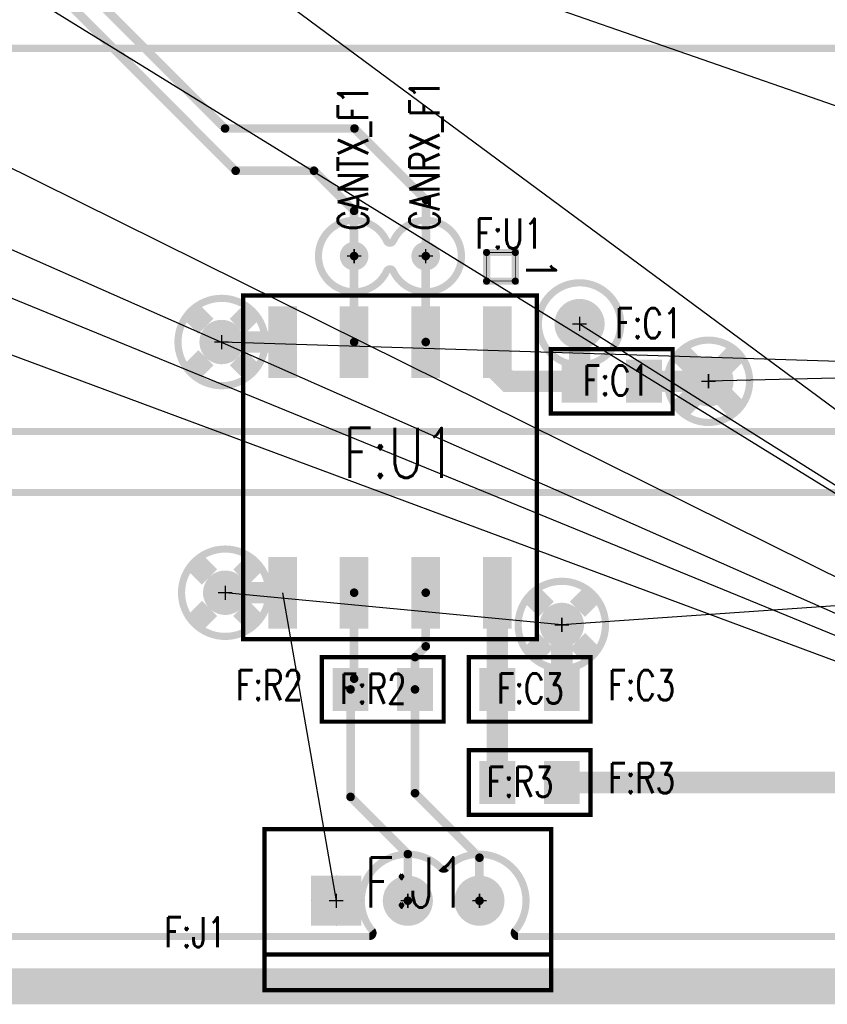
# Model space of a CAD drawing. Extents: x -4.8 to 11.7, y -3.6 to 8.1.
# Tile 19 of 53: x 3 to 4.1, y -0.3 to 1. Entities that reach past the tile are written whole.
import ezdxf

# ---------------------------------------------------------------- set-up
doc = ezdxf.new("R2010")
doc.units = 0
for name, pattern in [('SIG_109', [2, 1, 1]), ('SIG_110', [2, 1, 1]), ('SIG_111', [2, 1, 1]), ('SIG_115', [2, 1, 1]), ('SIG_118', [2, 1, 1]), ('SIG_119', [2, 1, 1]), ('SIG_122', [2, 1, 1]), ('SIG_123', [2, 1, 1]), ('SIG_59', [2, 1, 1]), ('SIG_60', [2, 1, 1])]:
    doc.linetypes.add(name, pattern=pattern)
for name, color, linetype in [('2D_LINE_02', 231, 'CONTINUOUS'), ('2D_LINE_03', 112, 'CONTINUOUS'), ('BOARD_OUTLINE_00', 254, 'CONTINUOUS'), ('DRIL_NPLTE_THRU_01', 16, 'CONTINUOUS'), ('DRIL_NPLTE_THRU_04', 176, 'CONTINUOUS'), ('DRIL_PLTE_THRU_01', 16, 'CONTINUOUS'), ('DRIL_PLTE_THRU_04', 176, 'CONTINUOUS'), ('DRIL_SYMBOL', 254, 'CONTINUOUS'), ('LINK_00', 2, 'CONTINUOUS'), ('PADS_BOT', 5, 'CONTINUOUS'), ('PADS_INNER', 1, 'CONTINUOUS'), ('PADS_TOP', 1, 'CONTINUOUS'), ('PART_NAME_123', 255, 'CONTINUOUS'), ('PART_NAME_129', 2, 'CONTINUOUS'), ('PART_TOP_2DLINE_123', 255, 'CONTINUOUS'), ('PART_TOP_2DLINE_129', 2, 'CONTINUOUS'), ('PART_TOP_COPPER_123', 255, 'CONTINUOUS'), ('PART_TOP_COPPER_129', 2, 'CONTINUOUS'), ('PART_TOP_TEXT_123', 255, 'CONTINUOUS'), ('PART_TOP_TEXT_129', 2, 'CONTINUOUS'), ('POUR_OUTLINE_04', 5, 'CONTINUOUS'), ('POUR_PADTHERM_04', 5, 'CONTINUOUS'), ('POUR_VIATHERM_04', 5, 'CONTINUOUS'), ('POUR_VOID_04', 5, 'CONTINUOUS'), ('TRACE_01', 1, 'CONTINUOUS'), ('VIAPTS', 56, 'CONTINUOUS')]:
    doc.layers.add(name, color=color, linetype=linetype)
doc.styles.add('W0$001', font='simplex', dxfattribs={"width": 0.75})
doc.styles.add('W0$006', font='simplex', dxfattribs={"width": 0.75})
doc.styles.add('W0$008', font='simplex', dxfattribs={"width": 0.75})

# ---------------------------------------------------------------- blocks, each defined once
blk = doc.blocks.new('BOARD_1')
at = {"layer": 'BOARD_OUTLINE_00', "const_width": 0.01}
blk.add_lwpolyline([(0.0943, 1.2005), (7.4193, 1.2005), (7.4193, -5.5995), (0.0943, -5.5995)], close=True, dxfattribs=at)
blk = doc.blocks.new('DRAWING_167')
at = {"layer": '2D_LINE_02', "const_width": 0.05}
blk.add_lwpolyline([(0.0943, 1.2005), (7.4193, 1.2005), (7.4193, -5.5995), (0.0943, -5.5995)], close=True, dxfattribs=at)
blk = doc.blocks.new('DRAWING_168')
at = {"layer": '2D_LINE_03', "const_width": 0.05}
blk.add_lwpolyline([(0.0943, 1.2005), (7.4193, 1.2005), (7.4193, -5.5995), (0.0943, -5.5995)], close=True, dxfattribs=at)
blk = doc.blocks.new('DRAWING_170')
at = {"layer": '2D_LINE_03', "const_width": 0.025}
blk.add_lwpolyline([(-0.015, 0.035), (-0.425, 0.035), (-0.425, 1.63), (-4.145, 1.63), (-4.145, 1.18), (-5.3905, 1.18), (-5.3905, -0.1697), (-0.015, -0.1697)], close=True, dxfattribs=at)
blk = doc.blocks.new('POUR_VOID_15')
at = {"layer": 'POUR_VOID_04', "const_width": 0.01}
blk.add_lwpolyline([(-14.4511, -18.7749, 1), (-14.3291, -18.7749, 1)], format="xyb", close=True, dxfattribs=at)
blk = doc.blocks.new('POUR_VOID_14')
at = {"layer": 'POUR_VOID_04', "const_width": 0.01}
blk.add_lwpolyline([(-14.1506, -18.6341, -4.582482), (-14.1506, -18.6757, 0.641737), (-14.1596, -18.6757, -4.582482), (-14.1596, -18.6341, 0.641737)], format="xyb", close=True, dxfattribs=at)
blk = doc.blocks.new('POUR_VOID_13')
at = {"layer": 'POUR_VOID_04', "const_width": 0.01}
blk.add_lwpolyline([(-13.9478, -18.7497, 1), (-13.8328, -18.7497, 1)], format="xyb", close=True, dxfattribs=at)
blk = doc.blocks.new('POUR_VOID_12')
at = {"layer": 'POUR_VOID_04', "const_width": 0.01}
blk.add_lwpolyline([(-13.7678, -18.8297, 1), (-13.6528, -18.8297, 1)], format="xyb", close=True, dxfattribs=at)
blk = doc.blocks.new('POUR_VOID_11')
at = {"layer": 'POUR_VOID_04', "const_width": 0.01}
blk.add_lwpolyline([(-13.0638, -18.7811, -1.693374), (-13.1864, -18.7811, 0.323385), (-13.1871, -18.7753, -0.18899), (-13.1951, -18.7549), (-13.1951, -18.6749, -0.414214), (-13.1651, -18.6449), (-13.0851, -18.6449, -0.414214), (-13.0551, -18.6749), (-13.0551, -18.7549, -0.18899), (-13.0631, -18.7753, 0.323385)], format="xyb", close=True, dxfattribs=at)
blk = doc.blocks.new('POUR_OUTLINE_10')
at = {"layer": 'POUR_OUTLINE_04', "const_width": 0.01}
blk.add_lwpolyline([(-12.9402, -18.3699, 0.416904), (-12.9452, -18.3649), (-14.7952, -18.3649, 0.411529), (-14.8002, -18.3699), (-14.805, -18.8949, 0.416904), (-14.8, -18.8999), (-12.95, -18.8999, 0.411529), (-12.945, -18.8949), (-12.9413, -18.4952, 0.196077), (-12.9427, -18.4917, -0.032027), (-12.9452, -18.4887, 0.423181), (-12.9523, -18.4878, -2.06214), (-12.9523, -18.392, 0.423181), (-12.9452, -18.3911, -0.042371), (-12.9419, -18.3872, 0.202045), (-12.9403, -18.3837)], format="xyb", close=True, dxfattribs=at)
for name in ['POUR_VOID_14', 'POUR_VOID_11', 'POUR_VOID_13', 'POUR_VOID_15', 'POUR_VOID_12']:
    blk.add_blockref(name, (0, 0))
blk = doc.blocks.new('POUR_PADTHERM_60')
at = {"layer": 'POUR_PADTHERM_04', "const_width": 0.015}
for points in [[(-13.1693, -18.8697), (-13.1481, -18.8485, 1), (-13.1587, -18.8379), (-13.1799, -18.8591, 1), (-13.1693, -18.8697)], [(-13.0703, -18.8591), (-13.0915, -18.8379, 1), (-13.1021, -18.8485), (-13.0809, -18.8697, 1), (-13.0703, -18.8591)]]:
    blk.add_lwpolyline(points, format="xyb", dxfattribs=at)
blk = doc.blocks.new('POUR_VIATHERM_61')
at = {"layer": 'POUR_VIATHERM_04', "const_width": 0.03}
for points in [[(-14.4332, -18.7318), (-14.412, -18.753)], [(-14.347, -18.7318), (-14.3682, -18.753)], [(-14.4332, -18.818), (-14.412, -18.7968)], [(-14.347, -18.818), (-14.3682, -18.7968)]]:
    blk.add_lwpolyline(points, dxfattribs=at)
blk = doc.blocks.new('POUR_VIATHERM_62')
at = {"layer": 'POUR_VIATHERM_04', "const_width": 0.03}
for points in [[(-13.751, -18.789), (-13.7297, -18.8103)], [(-13.6696, -18.789), (-13.6909, -18.8103)], [(-13.751, -18.8704), (-13.7297, -18.8491)], [(-13.6696, -18.8704), (-13.6909, -18.8491)]]:
    blk.add_lwpolyline(points, dxfattribs=at)
blk = doc.blocks.new('POUR_PADTHERM_63')
at = {"layer": 'POUR_PADTHERM_04', "const_width": 0.015}
for points in [[(-13.0385, -18.4021), (-13.0173, -18.4233, 1), (-13.0067, -18.4127), (-13.0279, -18.3915, 1), (-13.0385, -18.4021)], [(-12.9523, -18.3915), (-12.9735, -18.4127, 1), (-12.9629, -18.4233), (-12.9417, -18.4021, 1), (-12.9523, -18.3915)], [(-13.0279, -18.4883), (-13.0067, -18.4671, 1), (-13.0173, -18.4565), (-13.0385, -18.4777, 1), (-13.0279, -18.4883)], [(-12.9417, -18.4777), (-12.9629, -18.4565, 1), (-12.9735, -18.4671), (-12.9523, -18.4883, 1), (-12.9417, -18.4777)]]:
    blk.add_lwpolyline(points, format="xyb", dxfattribs=at)
blk = doc.blocks.new('POUR_HEADER_2')
for name in ['POUR_OUTLINE_10', 'POUR_PADTHERM_63', 'POUR_VIATHERM_61', 'POUR_VIATHERM_62', 'POUR_PADTHERM_60']:
    blk.add_blockref(name, (14.8051, 18.3599))
blk = doc.blocks.new('POUR_VOID_20')
at = {"layer": 'POUR_VOID_04', "const_width": 0.01}
blk.add_lwpolyline([(-14.4461, -19.1249, 1), (-14.3241, -19.1249, 1)], format="xyb", close=True, dxfattribs=at)
blk = doc.blocks.new('POUR_VOID_19')
at = {"layer": 'POUR_VOID_04', "const_width": 0.01}
blk.add_lwpolyline([(-13.9761, -19.1699, 1), (-13.8541, -19.1699, 1)], format="xyb", close=True, dxfattribs=at)
blk = doc.blocks.new('POUR_VOID_18')
at = {"layer": 'POUR_VOID_04', "const_width": 0.01}
blk.add_lwpolyline([(-13.1951, -19.1149, 1), (-13.0551, -19.1149, 1)], format="xyb", close=True, dxfattribs=at)
blk = doc.blocks.new('POUR_VOID_17')
at = {"layer": 'POUR_VOID_04', "const_width": 0.01}
blk.add_lwpolyline([(-13.1951, -19.3149, 1), (-13.0551, -19.3149, 1)], format="xyb", close=True, dxfattribs=at)
blk = doc.blocks.new('POUR_OUTLINE_16')
at = {"layer": 'POUR_OUTLINE_04', "const_width": 0.01}
blk.add_lwpolyline([(-12.9501, -19.5999), (-12.9501, -18.9899, 0.414214), (-12.9551, -18.9849), (-14.8051, -18.9849, 0.414214), (-14.8101, -18.9899), (-14.8101, -19.5999, 0.414214), (-14.8051, -19.6049), (-14.1837, -19.6049, 0.637101), (-14.1799, -19.5967, -0.962234), (-14.0837, -19.5094, 0.420201), (-14.0765, -19.5094, -0.962234), (-13.9803, -19.5967, 0.637101), (-13.9765, -19.6049), (-12.9551, -19.6049, 0.414214)], format="xyb", close=True, dxfattribs=at)
for name in ['POUR_VOID_18', 'POUR_VOID_20', 'POUR_VOID_19', 'POUR_VOID_17']:
    blk.add_blockref(name, (0, 0))
blk = doc.blocks.new('POUR_PADTHERM_64')
at = {"layer": 'POUR_PADTHERM_04'}
for points in [[(-14.2301, -19.5199), (-14.2301, -19.5199, 1), (-14.2301, -19.5199), (-14.2301, -19.5199, 1), (-14.2301, -19.5199)], [(-14.2651, -19.5549), (-14.2651, -19.5549, 1), (-14.2651, -19.5549), (-14.2651, -19.5549, 1), (-14.2651, -19.5549)], [(-14.1951, -19.5549), (-14.1951, -19.5549, 1), (-14.1951, -19.5549), (-14.1951, -19.5549, 1), (-14.1951, -19.5549)], [(-14.2301, -19.5899), (-14.2301, -19.5899, 1), (-14.2301, -19.5899), (-14.2301, -19.5899, 1), (-14.2301, -19.5899)]]:
    blk.add_lwpolyline(points, format="xyb", dxfattribs=at)
blk = doc.blocks.new('POUR_VIATHERM_65')
at = {"layer": 'POUR_VIATHERM_04', "const_width": 0.03}
for points in [[(-13.9582, -19.1268), (-13.937, -19.148)], [(-13.872, -19.1268), (-13.8932, -19.148)], [(-13.9582, -19.213), (-13.937, -19.1918)], [(-13.872, -19.213), (-13.8932, -19.1918)]]:
    blk.add_lwpolyline(points, dxfattribs=at)
blk = doc.blocks.new('POUR_VIATHERM_66')
at = {"layer": 'POUR_VIATHERM_04', "const_width": 0.03}
for points in [[(-14.4282, -19.0818), (-14.407, -19.103)], [(-14.342, -19.0818), (-14.3632, -19.103)], [(-14.4282, -19.168), (-14.407, -19.1468)], [(-14.342, -19.168), (-14.3632, -19.1468)]]:
    blk.add_lwpolyline(points, dxfattribs=at)
blk = doc.blocks.new('POUR_PADTHERM_67')
at = {"layer": 'POUR_PADTHERM_04', "const_width": 0.015}
for points in [[(-13.1799, -19.0707), (-13.1587, -19.0919, 1), (-13.1481, -19.0813), (-13.1693, -19.0601, 1), (-13.1799, -19.0707)], [(-13.0809, -19.0601), (-13.1021, -19.0813, 1), (-13.0915, -19.0919), (-13.0703, -19.0707, 1), (-13.0809, -19.0601)], [(-13.1693, -19.1697), (-13.1481, -19.1485, 1), (-13.1587, -19.1379), (-13.1799, -19.1591, 1), (-13.1693, -19.1697)], [(-13.0703, -19.1591), (-13.0915, -19.1379, 1), (-13.1021, -19.1485), (-13.0809, -19.1697, 1), (-13.0703, -19.1591)]]:
    blk.add_lwpolyline(points, format="xyb", dxfattribs=at)
blk = doc.blocks.new('POUR_HEADER_3')
for name in ['POUR_OUTLINE_16', 'POUR_PADTHERM_67', 'POUR_VIATHERM_66', 'POUR_VIATHERM_65', 'POUR_PADTHERM_64']:
    blk.add_blockref(name, (14.8151, 19.0599))
blk = doc.blocks.new('SMOOTH_0$006')
at = {"const_width": 0.003}
blk.add_lwpolyline([(-0.0015, 0, 1), (0.0015, 0, 1)], format="xyb", close=True, dxfattribs=at)
blk = doc.blocks.new('SMOOTH_0$001')
at = {"const_width": 0.0005}
blk.add_lwpolyline([(-0.00025, 0, 1), (0.00025, 0, 1)], format="xyb", close=True, dxfattribs=at)
blk = doc.blocks.new('PART_BODY_TOP_187')
at = {"layer": 'PART_TOP_2DLINE_123', "const_width": 0.006}
blk.add_lwpolyline([(0.085, 0.045), (0.085, -0.045), (-0.085, -0.045), (-0.085, 0.045)], close=True, dxfattribs=at)
at = {"layer": 'PART_TOP_2DLINE_129', "const_width": 0.001}
blk.add_lwpolyline([(0.085, 0.045), (0.085, -0.045), (-0.085, -0.045), (-0.085, 0.045)], close=True, dxfattribs=at)
at = {"layer": 'PART_TOP_2DLINE_123'}
for p in [(-0.085, 0.045), (0.085, 0.045), (-0.085, -0.045), (0.085, -0.045)]:
    blk.add_blockref('SMOOTH_0$006', p, dxfattribs=at)
at = {"layer": 'PART_TOP_2DLINE_129'}
for p in [(-0.085, 0.045), (0.085, 0.045), (-0.085, -0.045), (0.085, -0.045)]:
    blk.add_blockref('SMOOTH_0$001', p, dxfattribs=at)
blk = doc.blocks.new('DRIL_HOLE_0')
blk.add_lwpolyline([(0, 0, 1), (0, 0, 1)], format="xyb", close=True)
blk = doc.blocks.new('PAD_0')
blk.add_lwpolyline([(0, 0, 1), (0, 0, 1)], format="xyb", close=True)
blk = doc.blocks.new('PAD_2')
at = {"const_width": 0.05}
blk.add_lwpolyline([(-0.03, 0), (0.03, 0)], dxfattribs=at)
blk = doc.blocks.new('STK_TOP_29')
at = {"layer": 'DRIL_NPLTE_THRU_01'}
blk.add_blockref('DRIL_HOLE_0', (0, 0), dxfattribs=at)
at = {"layer": 'DRIL_NPLTE_THRU_04'}
blk.add_blockref('DRIL_HOLE_0', (0, 0), dxfattribs=at)
at = {"layer": 'PADS_BOT'}
blk.add_blockref('PAD_0', (0, 0), dxfattribs=at)
at = {"layer": 'PADS_INNER'}
blk.add_blockref('PAD_0', (0, 0), dxfattribs=at)
at = {"layer": 'PADS_TOP', "rotation": 90}
blk.add_blockref('PAD_2', (0, 0), dxfattribs=at)
blk = doc.blocks.new('SYM_TOP_20')
for name, p in [('STK_TOP_29', (-0.045, 0)), ('STK_TOP_29', (0.045, 0)), ('PART_BODY_TOP_187', (0, 0))]:
    blk.add_blockref(name, p)
blk = doc.blocks.new('PART_TOP_154')
blk.add_blockref('SYM_TOP_20', (0, 0))
at = {"layer": 'PART_NAME_123', "style": 'W0$006', "width": 0.75}
blk.add_text('F:C3', height=0.042, rotation=180, dxfattribs=at).set_placement((-0.11, 0.015))
at = {"layer": 'PART_NAME_129', "style": 'W0$001', "width": 0.75}
blk.add_text('F:C3', height=0.042, rotation=180, dxfattribs=at).set_placement((0.0456, 0.0196))
blk = doc.blocks.new('PART_TOP_155')
blk.add_blockref('SYM_TOP_20', (0, 0))
at = {"layer": 'PART_NAME_123', "style": 'W0$006', "width": 0.75}
blk.add_text('F:C1', height=0.042, dxfattribs=at).set_placement((0.005, 0.06))
at = {"layer": 'PART_NAME_129', "style": 'W0$001', "width": 0.75}
blk.add_text('F:C1', height=0.042, dxfattribs=at).set_placement((-0.0404, -0.0198))
blk = doc.blocks.new('PART_BODY_TOP_246')
at = {"layer": 'PART_TOP_2DLINE_123', "const_width": 0.006}
blk.add_lwpolyline([(-0.1, 0.1), (0.3, 0.1), (0.3, -0.125), (-0.1, -0.125)], close=True, dxfattribs=at)
blk.add_lwpolyline([(-0.1, -0.075), (0.3, -0.075)], dxfattribs=at)
at = {"layer": 'PART_TOP_2DLINE_129', "const_width": 0.001}
blk.add_lwpolyline([(-0.1, 0.1), (0.3, 0.1), (0.3, -0.125), (-0.1, -0.125)], close=True, dxfattribs=at)
blk.add_lwpolyline([(-0.1, -0.075), (0.3, -0.075)], dxfattribs=at)
at = {"layer": 'PART_TOP_2DLINE_123'}
for p in [(-0.1, 0.1), (0.3, 0.1), (-0.1, -0.075), (0.3, -0.075), (-0.1, -0.125), (0.3, -0.125)]:
    blk.add_blockref('SMOOTH_0$006', p, dxfattribs=at)
at = {"layer": 'PART_TOP_2DLINE_129'}
for p in [(-0.1, 0.1), (0.3, 0.1), (-0.1, -0.075), (0.3, -0.075), (-0.1, -0.125), (0.3, -0.125)]:
    blk.add_blockref('SMOOTH_0$001', p, dxfattribs=at)
blk = doc.blocks.new('DRIL_SYMBOL_0$04')
at = {"layer": 'DRIL_SYMBOL', "const_width": 0.002}
for points in [[(-0.01, 0), (0.01, 0)], [(0, -0.01), (0, 0.01)]]:
    blk.add_lwpolyline(points, dxfattribs=at)
blk = doc.blocks.new('DRIL_HOLE_0$04')
at = {"const_width": 0.02}
blk.add_lwpolyline([(-0.01, 0, 1), (0.01, 0, 1)], format="xyb", close=True, dxfattribs=at)
blk.add_blockref('DRIL_SYMBOL_0$04', (0, 0))
blk = doc.blocks.new('PAD_3')
at = {"const_width": 0.035}
blk.add_lwpolyline([(0, -0.0175, 1), (0, 0.0175, 1)], format="xyb", close=True, dxfattribs=at)
blk = doc.blocks.new('PAD_23')
at = {"const_width": 0.07}
blk.add_lwpolyline([(-0.035, 0), (0.035, 0)], dxfattribs=at)
blk = doc.blocks.new('STK_TOP_92')
at = {"layer": 'DRIL_PLTE_THRU_01'}
blk.add_blockref('DRIL_HOLE_0$04', (0, 0), dxfattribs=at)
at = {"layer": 'DRIL_PLTE_THRU_04'}
blk.add_blockref('DRIL_HOLE_0$04', (0, 0), dxfattribs=at)
at = {"layer": 'PADS_BOT'}
blk.add_blockref('PAD_23', (0, 0), dxfattribs=at)
at = {"layer": 'PADS_INNER'}
blk.add_blockref('PAD_3', (0, 0), dxfattribs=at)
at = {"layer": 'PADS_TOP'}
blk.add_blockref('PAD_23', (0, 0), dxfattribs=at)
blk = doc.blocks.new('STK_TOP_91')
at = {"layer": 'DRIL_PLTE_THRU_01'}
blk.add_blockref('DRIL_HOLE_0$04', (0, 0), dxfattribs=at)
at = {"layer": 'DRIL_PLTE_THRU_04'}
blk.add_blockref('DRIL_HOLE_0$04', (0, 0), dxfattribs=at)
at = {"layer": 'PADS_BOT'}
blk.add_blockref('PAD_3', (0, 0), dxfattribs=at)
at = {"layer": 'PADS_INNER'}
blk.add_blockref('PAD_3', (0, 0), dxfattribs=at)
at = {"layer": 'PADS_TOP'}
blk.add_blockref('PAD_3', (0, 0), dxfattribs=at)
blk = doc.blocks.new('SYM_TOP_79')
for name, p in [('PART_BODY_TOP_246', (0, 0)), ('STK_TOP_92', (0, 0)), ('STK_TOP_91', (0.1, 0)), ('STK_TOP_91', (0.2, 0))]:
    blk.add_blockref(name, p)
blk = doc.blocks.new('PART_TOP_156')
blk.add_blockref('SYM_TOP_79', (0, 0))
at = {"layer": 'PART_NAME_123', "style": 'W0$006', "width": 0.75}
blk.add_text('F:J1', height=0.042, dxfattribs=at).set_placement((-0.24, -0.065))
at = {"layer": 'PART_NAME_129', "style": 'W0$001', "width": 0.75}
blk.add_text('F:J1', height=0.07, dxfattribs=at).set_placement((0.0394, -0.0096))
blk = doc.blocks.new('SMOOTH_0$01')
at = {"const_width": 0.005}
blk.add_lwpolyline([(-0.0025, 0, 1), (0.0025, 0, 1)], format="xyb", close=True, dxfattribs=at)
blk = doc.blocks.new('PART_BODY_TOP_253')
at = {"layer": 'PART_TOP_2DLINE_123', "const_width": 0.006}
blk.add_lwpolyline([(-0.24, -0.205), (-0.24, 0.205), (0.24, 0.205), (0.24, -0.205)], close=True, dxfattribs=at)
at = {"layer": 'PART_TOP_2DLINE_129', "const_width": 0.001}
blk.add_lwpolyline([(-0.24, -0.205), (-0.24, 0.205), (0.24, 0.205), (0.24, -0.205)], close=True, dxfattribs=at)
at = {"layer": 'PART_TOP_COPPER_123', "const_width": 0.01}
blk.add_lwpolyline([(-0.26, 0.135), (-0.26, 0.175), (-0.3, 0.175), (-0.3, 0.135)], close=True, dxfattribs=at)
at = {"layer": 'PART_TOP_COPPER_129', "const_width": 0.001}
blk.add_lwpolyline([(-0.26, 0.135), (-0.26, 0.175), (-0.3, 0.175), (-0.3, 0.135)], close=True, dxfattribs=at)
at = {"layer": 'PART_TOP_2DLINE_123'}
for p in [(-0.24, 0.205), (0.24, 0.205), (-0.24, -0.205), (0.24, -0.205)]:
    blk.add_blockref('SMOOTH_0$006', p, dxfattribs=at)
at = {"layer": 'PART_TOP_2DLINE_129'}
for p in [(-0.24, 0.205), (0.24, 0.205), (-0.24, -0.205), (0.24, -0.205)]:
    blk.add_blockref('SMOOTH_0$001', p, dxfattribs=at)
at = {"layer": 'PART_TOP_COPPER_123'}
for p in [(-0.3, 0.175), (-0.26, 0.175), (-0.3, 0.135), (-0.26, 0.135)]:
    blk.add_blockref('SMOOTH_0$01', p, dxfattribs=at)
at = {"layer": 'PART_TOP_COPPER_129'}
for p in [(-0.3, 0.175), (-0.26, 0.175), (-0.3, 0.135), (-0.26, 0.135)]:
    blk.add_blockref('SMOOTH_0$001', p, dxfattribs=at)
at = {"layer": 'PART_TOP_TEXT_123', "style": 'W0$008', "width": 0.75}
blk.add_text('1', height=0.042, dxfattribs=at).set_placement((-0.29, 0.19))
at = {"layer": 'PART_TOP_TEXT_129', "style": 'W0$001', "width": 0.75}
blk.add_text('1', height=0.042, dxfattribs=at).set_placement((-0.29, 0.19))
blk = doc.blocks.new('PAD_121')
at = {"const_width": 0.04}
blk.add_lwpolyline([(-0.05, 0), (0.05, 0)], dxfattribs=at)
blk = doc.blocks.new('STK_TOP_101')
at = {"layer": 'DRIL_NPLTE_THRU_01'}
blk.add_blockref('DRIL_HOLE_0', (0, 0), dxfattribs=at)
at = {"layer": 'DRIL_NPLTE_THRU_04'}
blk.add_blockref('DRIL_HOLE_0', (0, 0), dxfattribs=at)
at = {"layer": 'PADS_BOT'}
blk.add_blockref('PAD_0', (0, 0), dxfattribs=at)
at = {"layer": 'PADS_INNER'}
blk.add_blockref('PAD_0', (0, 0), dxfattribs=at)
at = {"layer": 'PADS_TOP'}
blk.add_blockref('PAD_121', (0, 0), dxfattribs=at)
blk = doc.blocks.new('SYM_TOP_86')
for name, p in [('PART_BODY_TOP_253', (0, 0)), ('STK_TOP_101', (-0.175, 0.15)), ('STK_TOP_101', (0.175, 0.15)), ('STK_TOP_101', (-0.175, 0.05)), ('STK_TOP_101', (0.175, 0.05)), ('STK_TOP_101', (-0.175, -0.05)), ('STK_TOP_101', (0.175, -0.05)), ('STK_TOP_101', (-0.175, -0.15)), ('STK_TOP_101', (0.175, -0.15))]:
    blk.add_blockref(name, p)
blk = doc.blocks.new('PART_TOP_184')
blk.add_blockref('SYM_TOP_86', (0, 0))
at = {"layer": 'PART_NAME_123', "style": 'W0$006', "width": 0.75}
blk.add_text('F:U1', height=0.042, rotation=90, dxfattribs=at).set_placement((-0.3054, 0.1194))
at = {"layer": 'PART_NAME_129', "style": 'W0$001', "width": 0.75}
blk.add_text('F:U1', height=0.07, rotation=90, dxfattribs=at).set_placement((0.0148, -0.0652))
blk = doc.blocks.new('PART_BODY_TOP_194')
at = {"layer": 'PART_TOP_2DLINE_123', "const_width": 0.006}
blk.add_lwpolyline([(0.085, 0.045), (0.085, -0.045), (-0.085, -0.045), (-0.085, 0.045)], close=True, dxfattribs=at)
at = {"layer": 'PART_TOP_2DLINE_129', "const_width": 0.001}
blk.add_lwpolyline([(0.085, 0.045), (0.085, -0.045), (-0.085, -0.045), (-0.085, 0.045)], close=True, dxfattribs=at)
at = {"layer": 'PART_TOP_2DLINE_123'}
for p in [(-0.085, 0.045), (0.085, 0.045), (-0.085, -0.045), (0.085, -0.045)]:
    blk.add_blockref('SMOOTH_0$006', p, dxfattribs=at)
at = {"layer": 'PART_TOP_2DLINE_129'}
for p in [(-0.085, 0.045), (0.085, 0.045), (-0.085, -0.045), (0.085, -0.045)]:
    blk.add_blockref('SMOOTH_0$001', p, dxfattribs=at)
blk = doc.blocks.new('SYM_TOP_27')
for name, p in [('STK_TOP_29', (-0.045, 0)), ('STK_TOP_29', (0.045, 0)), ('PART_BODY_TOP_194', (0, 0))]:
    blk.add_blockref(name, p)
blk = doc.blocks.new('PART_TOP_188')
blk.add_blockref('SYM_TOP_27', (0, 0))
at = {"layer": 'PART_NAME_123', "style": 'W0$006', "width": 0.75}
blk.add_text('F:R2', height=0.042, dxfattribs=at).set_placement((-0.205, -0.015))
at = {"layer": 'PART_NAME_129', "style": 'W0$001', "width": 0.75}
blk.add_text('F:R2', height=0.042, dxfattribs=at).set_placement((-0.06, -0.02))
blk = doc.blocks.new('PART_TOP_189')
blk.add_blockref('SYM_TOP_27', (0, 0))
at = {"layer": 'PART_NAME_123', "style": 'W0$006', "width": 0.75}
blk.add_text('F:R3', height=0.042, dxfattribs=at).set_placement((0.11, -0.015))
at = {"layer": 'PART_NAME_129', "style": 'W0$001', "width": 0.75}
blk.add_text('F:R3', height=0.042, dxfattribs=at).set_placement((-0.06, -0.02))
blk = doc.blocks.new('DRIL_SYMBOL_0$02')
at = {"layer": 'DRIL_SYMBOL', "const_width": 0.002}
for points in [[(-0.01, 0), (0.01, 0)], [(0, -0.01), (0, 0.01)]]:
    blk.add_lwpolyline(points, dxfattribs=at)
blk = doc.blocks.new('DRIL_HOLE_0$02')
at = {"const_width": 0.01}
blk.add_lwpolyline([(-0.005, 0, 1), (0.005, 0, 1)], format="xyb", close=True, dxfattribs=at)
blk.add_blockref('DRIL_SYMBOL_0$02', (0, 0))
blk = doc.blocks.new('PAD_65')
at = {"const_width": 0.02}
blk.add_lwpolyline([(0, -0.01, 1), (0, 0.01, 1)], format="xyb", close=True, dxfattribs=at)
blk = doc.blocks.new('STK_TOP_52')
at = {"layer": 'DRIL_PLTE_THRU_01'}
blk.add_blockref('DRIL_HOLE_0$02', (0, 0), dxfattribs=at)
at = {"layer": 'DRIL_PLTE_THRU_04'}
blk.add_blockref('DRIL_HOLE_0$02', (0, 0), dxfattribs=at)
at = {"layer": 'PADS_BOT'}
blk.add_blockref('PAD_65', (0, 0), dxfattribs=at)
at = {"layer": 'PADS_INNER'}
blk.add_blockref('PAD_65', (0, 0), dxfattribs=at)
at = {"layer": 'PADS_TOP'}
blk.add_blockref('PAD_65', (0, 0), dxfattribs=at)
blk = doc.blocks.new('SYM_TOP_40')
blk.add_blockref('STK_TOP_52', (0, 0))
blk = doc.blocks.new('PART_TOP_201')
blk.add_blockref('SYM_TOP_40', (0, 0))
at = {"layer": 'PART_NAME_123', "style": 'W0$006', "width": 0.75}
blk.add_text('CANRX_F1', height=0.042, rotation=90, dxfattribs=at).set_placement((0.0194, 0.0354))
blk = doc.blocks.new('PART_TOP_202')
blk.add_blockref('SYM_TOP_40', (0, 0))
at = {"layer": 'PART_NAME_123', "style": 'W0$006', "width": 0.75}
blk.add_text('CANTX_F1', height=0.042, rotation=90, dxfattribs=at).set_placement((0.0194, 0.0354))
blk = doc.blocks.new('SMOOTH_0$03')
at = {"const_width": 0.015}
blk.add_lwpolyline([(-0.0075, 0, 1), (0.0075, 0, 1)], format="xyb", close=True, dxfattribs=at)
blk = doc.blocks.new('SMOOTH_0$012')
at = {"const_width": 0.006}
blk.add_lwpolyline([(-0.003, 0, 1), (0.003, 0, 1)], format="xyb", close=True, dxfattribs=at)
blk = doc.blocks.new('DRIL_SYMBOL_0$037')
at = {"layer": 'DRIL_SYMBOL', "const_width": 0.002}
for points in [[(-0.01, 0), (0.01, 0)], [(0, -0.01), (0, 0.01)]]:
    blk.add_lwpolyline(points, dxfattribs=at)
blk = doc.blocks.new('DRIL_HOLE_0$037')
at = {"const_width": 0.0185}
blk.add_lwpolyline([(-0.00925, 0, 1), (0.00925, 0, 1)], format="xyb", close=True, dxfattribs=at)
blk.add_blockref('DRIL_SYMBOL_0$037', (0, 0))
blk = doc.blocks.new('PAD_179')
at = {"const_width": 0.0275}
blk.add_lwpolyline([(0, -0.01375, 1), (0, 0.01375, 1)], format="xyb", close=True, dxfattribs=at)
blk = doc.blocks.new('STK_TOP_0')
at = {"layer": 'DRIL_PLTE_THRU_01'}
blk.add_blockref('DRIL_HOLE_0$037', (0, 0), dxfattribs=at)
at = {"layer": 'DRIL_PLTE_THRU_04'}
blk.add_blockref('DRIL_HOLE_0$037', (0, 0), dxfattribs=at)
at = {"layer": 'PADS_BOT'}
blk.add_blockref('PAD_179', (0, 0), dxfattribs=at)
at = {"layer": 'PADS_INNER'}
blk.add_blockref('PAD_3', (0, 0), dxfattribs=at)
at = {"layer": 'PADS_TOP'}
blk.add_blockref('PAD_179', (0, 0), dxfattribs=at)
blk = doc.blocks.new('SYM_TOP_1')
blk.add_blockref('STK_TOP_0', (0, 0))
blk = doc.blocks.new('DRIL_SYMBOL_0$028')
at = {"layer": 'DRIL_SYMBOL', "const_width": 0.002}
for points in [[(-0.01, 0), (0.01, 0)], [(0, -0.01), (0, 0.01)]]:
    blk.add_lwpolyline(points, dxfattribs=at)
blk = doc.blocks.new('DRIL_HOLE_0$028')
at = {"const_width": 0.014}
blk.add_lwpolyline([(-0.007, 0, 1), (0.007, 0, 1)], format="xyb", close=True, dxfattribs=at)
blk.add_blockref('DRIL_SYMBOL_0$028', (0, 0))
blk = doc.blocks.new('PAD_75')
at = {"const_width": 0.031}
blk.add_lwpolyline([(0, -0.0155, 1), (0, 0.0155, 1)], format="xyb", close=True, dxfattribs=at)
blk = doc.blocks.new('STK_TOP_6')
at = {"layer": 'DRIL_PLTE_THRU_01'}
blk.add_blockref('DRIL_HOLE_0$028', (0, 0), dxfattribs=at)
at = {"layer": 'DRIL_PLTE_THRU_04'}
blk.add_blockref('DRIL_HOLE_0$028', (0, 0), dxfattribs=at)
at = {"layer": 'PADS_BOT'}
blk.add_blockref('PAD_75', (0, 0), dxfattribs=at)
at = {"layer": 'PADS_INNER'}
blk.add_blockref('PAD_75', (0, 0), dxfattribs=at)
at = {"layer": 'PADS_TOP'}
blk.add_blockref('PAD_75', (0, 0), dxfattribs=at)
blk = doc.blocks.new('SYM_TOP_5')
blk.add_blockref('STK_TOP_6', (0, 0))

msp = doc.modelspace()

# ---------------------------------------------------------------- linework, layer by layer
at = {"layer": 'LINK_00', "linetype": 'SIG_60'}
msp.add_line((4.9206, 0.6596), (2.2106, 1.6046), dxfattribs=at)
at = {"layer": 'LINK_00', "linetype": 'SIG_59'}
for p, q in [((5.1005, -0.2003), (2.925, 1.41)), ((5.1005, -0.2003), (2.6456, 1.3146)), ((5.1005, -0.2003), (1.1856, 1.2546)), ((5.1005, -0.2003), (1.5456, 1.2546)), ((5.1005, -0.2003), (1.8056, 1.2546)), ((2.1756, 1.2496), (5.1005, -0.2003)), ((3.7904, 0.6248), (5.1005, -0.2003))]:
    msp.add_line(p, q, dxfattribs=at)
at = {"layer": 'LINK_00', "linetype": 'SIG_123'}
for q in [(3.2906, 0.5996), (3.9704, 0.5448)]:
    msp.add_line((4.5556, 0.5596), q, dxfattribs=at)
at = {"layer": 'LINK_00', "linetype": 'SIG_122'}
for p, q in [((3.7656, 0.2046), (3.2956, 0.2496)), ((3.3756, 0.2496), (3.4506, -0.1804)), ((4.5556, 0.2596), (3.7656, 0.2046))]:
    msp.add_line(p, q, dxfattribs=at)
at = {"layer": 'TRACE_01', "linetype": 'SIG_118', "const_width": 0.012}
for points in [[(3.5756, 0.7196), (3.5762, 0.7977), (3.4761, 0.8977), (3.2954, 0.8977), (2.9854, 1.2073), (2.5829, 1.2073), (2.5445, 1.2457), (2.3435, 1.2457), (2.0865, 1.5027), (1.4855, 1.5027), (1.4565, 1.5317), (1.4565, 1.6137), (1.4145, 1.6557), (1.4145, 1.6828), (1.3606, 1.7367), (1.3606, 1.8296)], [(3.5756, 0.5996), (3.5756, 0.7196)]]:
    msp.add_lwpolyline(points, dxfattribs=at)
at = {"layer": 'TRACE_01', "linetype": 'SIG_119', "const_width": 0.012}
for points in [[(3.4756, 0.7196), (3.4756, 0.7827), (3.4196, 0.8387), (3.3102, 0.8387), (2.9751, 1.1738), (2.5744, 1.1738), (2.529, 1.2192), (2.335, 1.2192), (2.0815, 1.4727), (1.4336, 1.4727), (1.3606, 1.5457), (1.3606, 1.6796)], [(3.4756, 0.5996), (3.4756, 0.7196)]]:
    msp.add_lwpolyline(points, dxfattribs=at)
at = {"layer": 'TRACE_01', "linetype": 'SIG_59', "const_width": 0.03}
for points in [[(3.7904, 0.5448), (3.7904, 0.6248)], [(3.7904, 0.5448), (3.6906, 0.5448), (3.6756, 0.5598), (3.6756, 0.5996)]]:
    msp.add_lwpolyline(points, dxfattribs=at)
at = {"layer": 'TRACE_01', "linetype": 'SIG_123', "const_width": 0.03}
for points in [[(3.3756, 0.5996), (3.2906, 0.5996)], [(3.9704, 0.5448), (3.8804, 0.5448)]]:
    msp.add_lwpolyline(points, dxfattribs=at)
at = {"layer": 'TRACE_01', "linetype": 'SIG_122', "const_width": 0.03}
for points in [[(3.2956, 0.2496), (3.3756, 0.2496)], [(3.7656, 0.1146), (3.7656, 0.2046)]]:
    msp.add_lwpolyline(points, dxfattribs=at)
at = {"layer": 'TRACE_01', "linetype": 'SIG_115', "const_width": 0.03}
for points in [[(3.6756, 0.1146), (3.6756, 0.2496)], [(3.6756, -0.0154), (3.6756, 0.1146)]]:
    msp.add_lwpolyline(points, dxfattribs=at)
at = {"layer": 'TRACE_01', "linetype": 'SIG_110', "const_width": 0.012}
for points in [[(3.4706, 0.1146), (3.4756, 0.1296), (3.4756, 0.2496)], [(3.5506, -0.1804), (3.5506, -0.1154), (3.4706, -0.0354), (3.4706, 0.1146)]]:
    msp.add_lwpolyline(points, dxfattribs=at)
at = {"layer": 'TRACE_01', "linetype": 'SIG_109', "const_width": 0.012}
for points in [[(3.5606, 0.1146), (3.5606, 0.1597), (3.5756, 0.1747), (3.5756, 0.2496)], [(3.6506, -0.1804), (3.6506, -0.1203), (3.5606, -0.0303), (3.5606, 0.1146)]]:
    msp.add_lwpolyline(points, dxfattribs=at)
at = {"layer": 'TRACE_01', "linetype": 'SIG_111', "const_width": 0.03}
msp.add_lwpolyline([(3.7656, -0.0154), (4.4002, -0.0154), (4.5556, 0.0596)], dxfattribs=at)

# ---------------------------------------------------------------- block references
for name, p in [('DRAWING_167', (-0.3193, 5.2995)), ('DRAWING_168', (-0.3193, 5.2995)), ('BOARD_1', (-0.3193, 5.2995)), ('DRAWING_170', (5.1655, -0.1303)), ('PART_TOP_202', (3.4756, 0.7196)), ('PART_TOP_201', (3.5756, 0.7196)), ('PART_TOP_155', (3.8354, 0.5448)), ('PART_TOP_188', (3.5156, 0.1146)), ('PART_TOP_189', (3.7206, -0.0154)), ('PART_TOP_156', (3.4506, -0.1804))]:
    msp.add_blockref(name, p)
at = {"linetype": 'SIG_123'}
msp.add_blockref('POUR_HEADER_2', (2.8756, 1.0146), dxfattribs=at)
for name, p, rotation in [('PART_TOP_184', (3.5256, 0.4246), 270), ('PART_TOP_154', (3.7206, 0.1146), 180)]:
    msp.add_blockref(name, p, dxfattribs=dict(rotation=rotation))
at = {"linetype": 'SIG_122'}
msp.add_blockref('POUR_HEADER_3', (2.8656, 0.3146), dxfattribs=at)
at = {"layer": 'TRACE_01'}
for name, p in [('SMOOTH_0$012', (3.2954, 0.8977)), ('SMOOTH_0$012', (3.4761, 0.8977)), ('SMOOTH_0$012', (3.3102, 0.8387)), ('SMOOTH_0$012', (3.4196, 0.8387)), ('SMOOTH_0$012', (3.5762, 0.7977)), ('SMOOTH_0$012', (3.4756, 0.7827)), ('SMOOTH_0$012', (3.4756, 0.7196)), ('SMOOTH_0$012', (3.4756, 0.7196)), ('SMOOTH_0$012', (3.5756, 0.7196)), ('SMOOTH_0$012', (3.5756, 0.7196)), ('SMOOTH_0$03', (3.7904, 0.6248)), ('SMOOTH_0$03', (3.2906, 0.5996)), ('SMOOTH_0$03', (3.3756, 0.5996)), ('SMOOTH_0$012', (3.4756, 0.5996)), ('SMOOTH_0$012', (3.5756, 0.5996)), ('SMOOTH_0$03', (3.6756, 0.5996)), ('SMOOTH_0$03', (3.6756, 0.5598)), ('SMOOTH_0$03', (3.6906, 0.5448)), ('SMOOTH_0$03', (3.7904, 0.5448)), ('SMOOTH_0$03', (3.7904, 0.5448)), ('SMOOTH_0$03', (3.8804, 0.5448)), ('SMOOTH_0$03', (3.9704, 0.5448)), ('SMOOTH_0$03', (3.2956, 0.2496)), ('SMOOTH_0$03', (3.3756, 0.2496)), ('SMOOTH_0$03', (3.6756, 0.2496)), ('SMOOTH_0$012', (3.4756, 0.2496)), ('SMOOTH_0$012', (3.5756, 0.2496)), ('SMOOTH_0$03', (3.7656, 0.2046)), ('SMOOTH_0$012', (3.5756, 0.1747)), ('SMOOTH_0$012', (3.5606, 0.1597)), ('SMOOTH_0$012', (3.4756, 0.1296)), ('SMOOTH_0$03', (3.6756, 0.1146)), ('SMOOTH_0$03', (3.6756, 0.1146)), ('SMOOTH_0$03', (3.7656, 0.1146)), ('SMOOTH_0$012', (3.4706, 0.1146)), ('SMOOTH_0$012', (3.4706, 0.1146)), ('SMOOTH_0$012', (3.5606, 0.1146)), ('SMOOTH_0$012', (3.5606, 0.1146)), ('SMOOTH_0$03', (3.6756, -0.0154)), ('SMOOTH_0$03', (3.7656, -0.0154)), ('SMOOTH_0$012', (3.5606, -0.0303)), ('SMOOTH_0$012', (3.4706, -0.0354)), ('SMOOTH_0$012', (3.5506, -0.1154)), ('SMOOTH_0$012', (3.6506, -0.1203)), ('SMOOTH_0$012', (3.5506, -0.1804)), ('SMOOTH_0$012', (3.6506, -0.1804))]:
    msp.add_blockref(name, p, dxfattribs=at)
at = {"layer": 'VIAPTS', "linetype": 'SIG_59'}
msp.add_blockref('SYM_TOP_1', (3.7904, 0.6248), dxfattribs=at)
at = {"layer": 'VIAPTS', "linetype": 'SIG_123'}
for name, p in [('SYM_TOP_5', (3.2906, 0.5996)), ('SYM_TOP_1', (3.9704, 0.5448))]:
    msp.add_blockref(name, p, dxfattribs=at)
at = {"layer": 'VIAPTS', "linetype": 'SIG_122'}
for p in [(3.2956, 0.2496), (3.7656, 0.2046)]:
    msp.add_blockref('SYM_TOP_5', p, dxfattribs=at)

doc.saveas('drawing.dxf')
